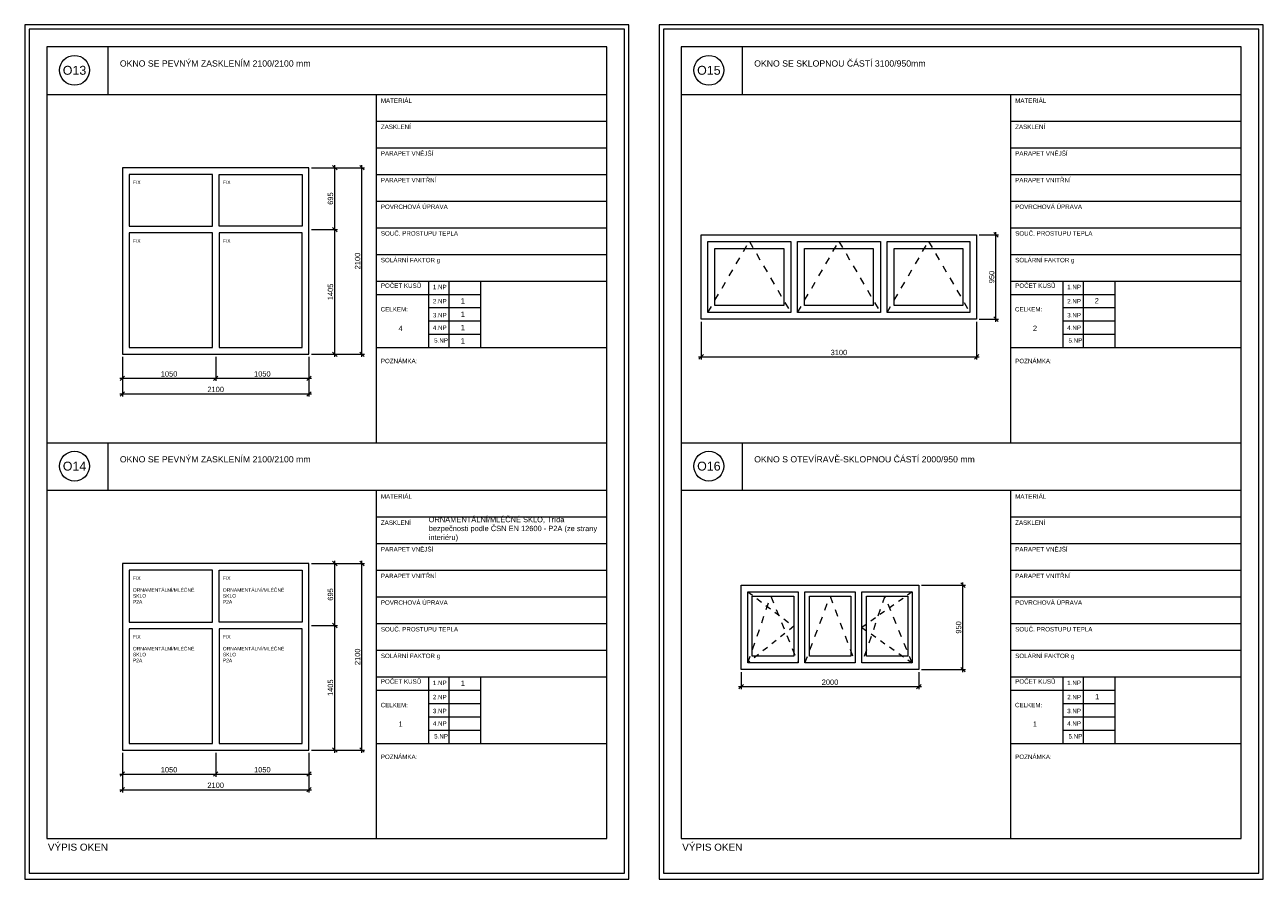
# Model space of a CAD drawing. Header units: millimetres. Extents: x 1370 to 200126, y -9734 to 86273.
# Tile 20 of 23: x 64375 to 78315, y 76468 to 86085. Entities that reach past the tile are written whole.
import ezdxf
from ezdxf.enums import TextEntityAlignment as Align

# ---------------------------------------------------------------- set-up
doc = ezdxf.new("R2010")
doc.units = ezdxf.units.MM
doc.linetypes.add('Čárka', pattern=[6.35, 3.175, -3.175])
doc.layers.get('0').update_dxf_attribs({"plot": 0})
doc.layers.add('000_NETISK', color=32, linetype='Continuous', lineweight=9, plot=False)
for name, color, linetype, lineweight in [('00_nove kce - slabe', 70, 'Continuous', 9), ('01_STAV_nove kce - slabe', 70, 'Continuous', 13), ('01_STAV_OKNA', 21, 'Continuous', 9), ('01_STAV_popis100', 4, 'Continuous', 13)]:
    doc.layers.add(name, color=color, linetype=linetype, lineweight=lineweight)
doc.layers.add('_ozn.místnosti', color=7, linetype='Continuous')
doc.styles.add('5.0 M50', font='arial.ttf', dxfattribs={"height": 250})
doc.styles.add('KCA', font='arial.ttf')
doc.dimstyles.new('AS20', dxfattribs={"dimtxt": 60, "dimasz": 50, "dimexe": 30, "dimexo": 30, "dimgap": 20, "dimtad": 0, "dimdec": 0, "dimrnd": 5, "dimdsep": 46, "dimtxsty": 'KCA', "dimblk1": 'OBLIQUE', "dimblk2": 'OBLIQUE', "dimsah": 1, "dimcen": 100, "dimdle": 30, "dimclrd": 256, "dimclre": 256, "dimclrt": 256, "dimadec": 0, "dimazin": 0, "dimtfac": 0.8, "dimtdec": 0, "dimtix": 1, "dimtmove": 1, "dimatfit": 0, "dimldrblk": 'OPEN', "dimfxl": 1, "dimtvp": 0.8, "dimtolj": 1, "dimlwd": -1, "dimlwe": -1, "dimarcsym": 0})

# ---------------------------------------------------------------- blocks, each defined once
blk = doc.blocks.new('BUBL1')
at = {"color": 0}
blk.add_circle((0, 0), 150, dxfattribs=at)
at = {"color": 0, "style": 'KCA'}
blk.add_attdef('x', text='', height=100, dxfattribs=at).set_placement((0, 0), align=Align.MIDDLE_CENTER)
blk = doc.blocks.new('_OBLIQUE')
at = {"color": 0, "linetype": 'ByBlock'}
blk.add_line((-0.5, -0.5), (0.5, 0.5), dxfattribs=at)
blk = doc.blocks.new('*D293')
at = {"layer": '01_STAV_popis100', "transparency": 16777216}
for p, q in [((65474, 77891), (65474, 77621)), ((66524, 77891), (66524, 77621)), ((65444, 77651), (66554, 77651))]:
    blk.add_line(p, q, dxfattribs=at)
at = {"layer": 'Defpoints', "color": 0, "transparency": 16777216}
for p in [(65474, 77921), (66524, 77921), (66524, 77651)]:
    blk.add_point(p, dxfattribs=at)
at = {"layer": '01_STAV_popis100', "transparency": 16777216, "xscale": 50, "yscale": 50, "zscale": 50, "rotation": 180}
blk.add_blockref('_OBLIQUE', (65474, 77651), dxfattribs=at)
at = {"layer": '01_STAV_popis100', "transparency": 16777216, "xscale": 50, "yscale": 50, "zscale": 50}
blk.add_blockref('_OBLIQUE', (66524, 77651), dxfattribs=at)
at = {"layer": '01_STAV_popis100', "transparency": 16777216, "insert": (65999, 77700), "char_height": 60, "attachment_point": 5, "style": 'KCA'}
blk.add_mtext('\\A1;1050', dxfattribs=at)
blk = doc.blocks.new('_OPEN')
at = {"color": 0, "linetype": 'ByBlock'}
for p, q in [((-1, 0.17), (0, 0)), ((0, 0), (-1, -0.17)), ((0, 0), (-1, 0))]:
    blk.add_line(p, q, dxfattribs=at)
blk = doc.blocks.new('*D294')
at = {"layer": '01_STAV_popis100', "transparency": 16777216}
for p, q in [((66524, 77891), (66524, 77621)), ((67574, 77891), (67574, 77621)), ((66494, 77651), (67604, 77651))]:
    blk.add_line(p, q, dxfattribs=at)
at = {"layer": 'Defpoints', "color": 0, "transparency": 16777216}
for p in [(66524, 77921), (67574, 77921), (67574, 77651)]:
    blk.add_point(p, dxfattribs=at)
at = {"layer": '01_STAV_popis100', "transparency": 16777216, "xscale": 50, "yscale": 50, "zscale": 50, "rotation": 180}
blk.add_blockref('_OBLIQUE', (66524, 77651), dxfattribs=at)
at = {"layer": '01_STAV_popis100', "transparency": 16777216, "xscale": 50, "yscale": 50, "zscale": 50}
blk.add_blockref('_OBLIQUE', (67574, 77651), dxfattribs=at)
at = {"layer": '01_STAV_popis100', "transparency": 16777216, "insert": (67049, 77700), "char_height": 60, "attachment_point": 5, "style": 'KCA'}
blk.add_mtext('\\A1;1050', dxfattribs=at)
blk = doc.blocks.new('*D253')
at = {"layer": '01_STAV_popis100', "transparency": 16777216}
for p, q in [((65474, 77891), (65474, 77445)), ((67574, 77891), (67574, 77445)), ((65444, 77475), (67604, 77475))]:
    blk.add_line(p, q, dxfattribs=at)
at = {"layer": 'Defpoints', "color": 0, "transparency": 16777216}
for p in [(65474, 77921), (67574, 77921), (67574, 77475)]:
    blk.add_point(p, dxfattribs=at)
at = {"layer": '01_STAV_popis100', "transparency": 16777216, "xscale": 50, "yscale": 50, "zscale": 50, "rotation": 180}
blk.add_blockref('_OBLIQUE', (65474, 77475), dxfattribs=at)
at = {"layer": '01_STAV_popis100', "transparency": 16777216, "xscale": 50, "yscale": 50, "zscale": 50}
blk.add_blockref('_OBLIQUE', (67574, 77475), dxfattribs=at)
at = {"layer": '01_STAV_popis100', "transparency": 16777216, "insert": (66524, 77525), "char_height": 60, "attachment_point": 5, "style": 'KCA'}
blk.add_mtext('\\A1;2100', dxfattribs=at)
blk = doc.blocks.new('*D295')
at = {"layer": '01_STAV_popis100', "transparency": 16777216}
for p, q in [((67604, 80021), (68200, 80021)), ((68170, 77891), (68170, 80051)), ((67604, 77921), (68200, 77921))]:
    blk.add_line(p, q, dxfattribs=at)
at = {"layer": 'Defpoints', "color": 0, "transparency": 16777216}
for p in [(67574, 80021), (68170, 80021), (67574, 77921)]:
    blk.add_point(p, dxfattribs=at)
at = {"layer": '01_STAV_popis100', "transparency": 16777216, "xscale": 50, "yscale": 50, "zscale": 50}
for p, rotation in [((68170, 80021), 90), ((68170, 77921), 270)]:
    blk.add_blockref('_OBLIQUE', p, dxfattribs=dict(at, rotation=rotation))
at = {"layer": '01_STAV_popis100', "transparency": 16777216, "insert": (68121, 78971), "char_height": 60, "attachment_point": 5, "rotation": 90, "style": 'KCA'}
blk.add_mtext('\\A1;2100', dxfattribs=at)
blk = doc.blocks.new('*D254')
at = {"layer": '01_STAV_popis100', "transparency": 16777216}
for p, q in [((67604, 79324), (67895, 79324)), ((67865, 77891), (67865, 79354)), ((67604, 77921), (67895, 77921))]:
    blk.add_line(p, q, dxfattribs=at)
at = {"layer": 'Defpoints', "color": 0, "transparency": 16777216}
for p in [(67574, 79324), (67865, 79324), (67574, 77921)]:
    blk.add_point(p, dxfattribs=at)
at = {"layer": '01_STAV_popis100', "transparency": 16777216, "xscale": 50, "yscale": 50, "zscale": 50}
for p, rotation in [((67865, 79324), 90), ((67865, 77921), 270)]:
    blk.add_blockref('_OBLIQUE', p, dxfattribs=dict(at, rotation=rotation))
at = {"layer": '01_STAV_popis100', "transparency": 16777216, "insert": (67816, 78623), "char_height": 60, "attachment_point": 5, "rotation": 90, "style": 'KCA'}
blk.add_mtext('\\A1;1405', dxfattribs=at)
blk = doc.blocks.new('*D255')
at = {"layer": '01_STAV_popis100', "transparency": 16777216}
for p, q in [((67604, 80021), (67895, 80021)), ((67865, 79294), (67865, 80051)), ((67604, 79324), (67895, 79324))]:
    blk.add_line(p, q, dxfattribs=at)
at = {"layer": 'Defpoints', "color": 0, "transparency": 16777216}
for p in [(67574, 80021), (67865, 80021), (67574, 79324)]:
    blk.add_point(p, dxfattribs=at)
at = {"layer": '01_STAV_popis100', "transparency": 16777216, "xscale": 50, "yscale": 50, "zscale": 50}
for p, rotation in [((67865, 80021), 90), ((67865, 79324), 270)]:
    blk.add_blockref('_OBLIQUE', p, dxfattribs=dict(at, rotation=rotation))
at = {"layer": '01_STAV_popis100', "transparency": 16777216, "insert": (67816, 79673), "char_height": 60, "attachment_point": 5, "rotation": 90, "style": 'KCA'}
blk.add_mtext('\\A1;695', dxfattribs=at)
blk = doc.blocks.new('*D296')
at = {"layer": '01_STAV_popis100', "transparency": 16777216}
for p, q in [((65474, 82346), (65474, 82076)), ((66524, 82346), (66524, 82076)), ((65444, 82106), (66554, 82106))]:
    blk.add_line(p, q, dxfattribs=at)
at = {"layer": 'Defpoints', "color": 0, "transparency": 16777216}
for p in [(65474, 82376), (66524, 82376), (66524, 82106)]:
    blk.add_point(p, dxfattribs=at)
at = {"layer": '01_STAV_popis100', "transparency": 16777216, "xscale": 50, "yscale": 50, "zscale": 50, "rotation": 180}
blk.add_blockref('_OBLIQUE', (65474, 82106), dxfattribs=at)
at = {"layer": '01_STAV_popis100', "transparency": 16777216, "xscale": 50, "yscale": 50, "zscale": 50}
blk.add_blockref('_OBLIQUE', (66524, 82106), dxfattribs=at)
at = {"layer": '01_STAV_popis100', "transparency": 16777216, "insert": (65999, 82155), "char_height": 60, "attachment_point": 5, "style": 'KCA'}
blk.add_mtext('\\A1;1050', dxfattribs=at)
blk = doc.blocks.new('*D297')
at = {"layer": '01_STAV_popis100', "transparency": 16777216}
for p, q in [((66524, 82346), (66524, 82076)), ((67574, 82346), (67574, 82076)), ((66494, 82106), (67604, 82106))]:
    blk.add_line(p, q, dxfattribs=at)
at = {"layer": 'Defpoints', "color": 0, "transparency": 16777216}
for p in [(66524, 82376), (67574, 82376), (67574, 82106)]:
    blk.add_point(p, dxfattribs=at)
at = {"layer": '01_STAV_popis100', "transparency": 16777216, "xscale": 50, "yscale": 50, "zscale": 50, "rotation": 180}
blk.add_blockref('_OBLIQUE', (66524, 82106), dxfattribs=at)
at = {"layer": '01_STAV_popis100', "transparency": 16777216, "xscale": 50, "yscale": 50, "zscale": 50}
blk.add_blockref('_OBLIQUE', (67574, 82106), dxfattribs=at)
at = {"layer": '01_STAV_popis100', "transparency": 16777216, "insert": (67049, 82155), "char_height": 60, "attachment_point": 5, "style": 'KCA'}
blk.add_mtext('\\A1;1050', dxfattribs=at)
blk = doc.blocks.new('*D256')
at = {"layer": '01_STAV_popis100', "transparency": 16777216}
for p, q in [((65474, 82346), (65474, 81900)), ((67574, 82346), (67574, 81900)), ((65444, 81930), (67604, 81930))]:
    blk.add_line(p, q, dxfattribs=at)
at = {"layer": 'Defpoints', "color": 0, "transparency": 16777216}
for p in [(65474, 82376), (67574, 82376), (67574, 81930)]:
    blk.add_point(p, dxfattribs=at)
at = {"layer": '01_STAV_popis100', "transparency": 16777216, "xscale": 50, "yscale": 50, "zscale": 50, "rotation": 180}
blk.add_blockref('_OBLIQUE', (65474, 81930), dxfattribs=at)
at = {"layer": '01_STAV_popis100', "transparency": 16777216, "xscale": 50, "yscale": 50, "zscale": 50}
blk.add_blockref('_OBLIQUE', (67574, 81930), dxfattribs=at)
at = {"layer": '01_STAV_popis100', "transparency": 16777216, "insert": (66524, 81980), "char_height": 60, "attachment_point": 5, "style": 'KCA'}
blk.add_mtext('\\A1;2100', dxfattribs=at)
blk = doc.blocks.new('*D298')
at = {"layer": '01_STAV_popis100', "transparency": 16777216}
for p, q in [((68170, 82346), (68170, 84506)), ((67604, 84476), (68200, 84476)), ((67604, 82376), (68200, 82376))]:
    blk.add_line(p, q, dxfattribs=at)
at = {"layer": 'Defpoints', "color": 0, "transparency": 16777216}
for p in [(67574, 84476), (68170, 84476), (67574, 82376)]:
    blk.add_point(p, dxfattribs=at)
at = {"layer": '01_STAV_popis100', "transparency": 16777216, "xscale": 50, "yscale": 50, "zscale": 50}
for p, rotation in [((68170, 84476), 90), ((68170, 82376), 270)]:
    blk.add_blockref('_OBLIQUE', p, dxfattribs=dict(at, rotation=rotation))
at = {"layer": '01_STAV_popis100', "transparency": 16777216, "insert": (68121, 83426), "char_height": 60, "attachment_point": 5, "rotation": 90, "style": 'KCA'}
blk.add_mtext('\\A1;2100', dxfattribs=at)
blk = doc.blocks.new('*D257')
at = {"layer": '01_STAV_popis100', "transparency": 16777216}
for p, q in [((67865, 82346), (67865, 83809)), ((67604, 83779), (67895, 83779)), ((67604, 82376), (67895, 82376))]:
    blk.add_line(p, q, dxfattribs=at)
at = {"layer": 'Defpoints', "color": 0, "transparency": 16777216}
for p in [(67574, 83779), (67865, 83779), (67574, 82376)]:
    blk.add_point(p, dxfattribs=at)
at = {"layer": '01_STAV_popis100', "transparency": 16777216, "xscale": 50, "yscale": 50, "zscale": 50}
for p, rotation in [((67865, 83779), 90), ((67865, 82376), 270)]:
    blk.add_blockref('_OBLIQUE', p, dxfattribs=dict(at, rotation=rotation))
at = {"layer": '01_STAV_popis100', "transparency": 16777216, "insert": (67816, 83078), "char_height": 60, "attachment_point": 5, "rotation": 90, "style": 'KCA'}
blk.add_mtext('\\A1;1405', dxfattribs=at)
blk = doc.blocks.new('*D258')
at = {"layer": '01_STAV_popis100', "transparency": 16777216}
for p, q in [((67865, 83749), (67865, 84506)), ((67604, 84476), (67895, 84476)), ((67604, 83779), (67895, 83779))]:
    blk.add_line(p, q, dxfattribs=at)
at = {"layer": 'Defpoints', "color": 0, "transparency": 16777216}
for p in [(67574, 84476), (67865, 84476), (67574, 83779)]:
    blk.add_point(p, dxfattribs=at)
at = {"layer": '01_STAV_popis100', "transparency": 16777216, "xscale": 50, "yscale": 50, "zscale": 50}
for p, rotation in [((67865, 84476), 90), ((67865, 83779), 270)]:
    blk.add_blockref('_OBLIQUE', p, dxfattribs=dict(at, rotation=rotation))
at = {"layer": '01_STAV_popis100', "transparency": 16777216, "insert": (67816, 84128), "char_height": 60, "attachment_point": 5, "rotation": 90, "style": 'KCA'}
blk.add_mtext('\\A1;695', dxfattribs=at)
blk = doc.blocks.new('*D299')
at = {"layer": '01_STAV_popis100', "transparency": 16777216}
for p, q in [((71989, 82741), (71989, 82317)), ((75089, 82741), (75089, 82317)), ((71959, 82347), (75119, 82347))]:
    blk.add_line(p, q, dxfattribs=at)
at = {"layer": 'Defpoints', "color": 0, "transparency": 16777216}
for p in [(71989, 82771), (75089, 82771), (75089, 82347)]:
    blk.add_point(p, dxfattribs=at)
at = {"layer": '01_STAV_popis100', "transparency": 16777216, "xscale": 50, "yscale": 50, "zscale": 50, "rotation": 180}
blk.add_blockref('_OBLIQUE', (71989, 82347), dxfattribs=at)
at = {"layer": '01_STAV_popis100', "transparency": 16777216, "xscale": 50, "yscale": 50, "zscale": 50}
blk.add_blockref('_OBLIQUE', (75089, 82347), dxfattribs=at)
at = {"layer": '01_STAV_popis100', "transparency": 16777216, "insert": (73539, 82396), "char_height": 60, "attachment_point": 5, "style": 'KCA'}
blk.add_mtext('\\A1;3100', dxfattribs=at)
blk = doc.blocks.new('*D300')
at = {"layer": '01_STAV_popis100', "transparency": 16777216}
for p, q in [((75119, 83721), (75337, 83721)), ((75307, 82741), (75307, 83751)), ((75119, 82771), (75337, 82771))]:
    blk.add_line(p, q, dxfattribs=at)
at = {"layer": 'Defpoints', "color": 0, "transparency": 16777216}
for p in [(75089, 83721), (75307, 83721), (75089, 82771)]:
    blk.add_point(p, dxfattribs=at)
at = {"layer": '01_STAV_popis100', "transparency": 16777216, "xscale": 50, "yscale": 50, "zscale": 50}
for p, rotation in [((75307, 83721), 90), ((75307, 82771), 270)]:
    blk.add_blockref('_OBLIQUE', p, dxfattribs=dict(at, rotation=rotation))
at = {"layer": '01_STAV_popis100', "transparency": 16777216, "insert": (75258, 83246), "char_height": 60, "attachment_point": 5, "rotation": 90, "style": 'KCA'}
blk.add_mtext('\\A1;950', dxfattribs=at)
blk = doc.blocks.new('*D303')
at = {"layer": '01_STAV_popis100', "transparency": 16777216}
for p, q in [((74469, 79777), (74965, 79777)), ((74935, 78797), (74935, 79807)), ((74469, 78827), (74965, 78827))]:
    blk.add_line(p, q, dxfattribs=at)
at = {"layer": 'Defpoints', "color": 0, "transparency": 16777216}
for p in [(74439, 79777), (74935, 79777), (74439, 78827)]:
    blk.add_point(p, dxfattribs=at)
at = {"layer": '01_STAV_popis100', "transparency": 16777216, "xscale": 50, "yscale": 50, "zscale": 50}
for p, rotation in [((74935, 79777), 90), ((74935, 78827), 270)]:
    blk.add_blockref('_OBLIQUE', p, dxfattribs=dict(at, rotation=rotation))
at = {"layer": '01_STAV_popis100', "transparency": 16777216, "insert": (74886, 79302), "char_height": 60, "attachment_point": 5, "rotation": 90, "style": 'KCA'}
blk.add_mtext('\\A1;950', dxfattribs=at)
blk = doc.blocks.new('*D304')
at = {"layer": '01_STAV_popis100', "transparency": 16777216}
for p, q in [((72439, 78797), (72439, 78606)), ((74439, 78797), (74439, 78606)), ((72409, 78636), (74469, 78636))]:
    blk.add_line(p, q, dxfattribs=at)
at = {"layer": 'Defpoints', "color": 0, "transparency": 16777216}
for p in [(72439, 78827), (74439, 78827), (74439, 78636)]:
    blk.add_point(p, dxfattribs=at)
at = {"layer": '01_STAV_popis100', "transparency": 16777216, "xscale": 50, "yscale": 50, "zscale": 50, "rotation": 180}
blk.add_blockref('_OBLIQUE', (72439, 78636), dxfattribs=at)
at = {"layer": '01_STAV_popis100', "transparency": 16777216, "xscale": 50, "yscale": 50, "zscale": 50}
blk.add_blockref('_OBLIQUE', (74439, 78636), dxfattribs=at)
at = {"layer": '01_STAV_popis100', "transparency": 16777216, "insert": (73439, 78685), "char_height": 60, "attachment_point": 5, "style": 'KCA'}
blk.add_mtext('\\A1;2000', dxfattribs=at)

msp = doc.modelspace()

# ---------------------------------------------------------------- linework, layer by layer
at = {"layer": '000_NETISK', "color": 7, "ltscale": 1000}
for points in [[(64375, 86084.8), (64375, 76467.7), (71175, 76467.7), (71175, 86084.8)], [(64375, 76467.7), (71175, 76467.7), (71175, 86084.8), (64375, 86084.8)], [(64425, 86034.8), (64425, 76535.3), (71125, 76535.3), (71125, 86034.8)], [(71515, 86084.8), (71515, 76467.7), (78315, 76467.7), (78315, 86084.8)], [(71515, 76467.7), (78315, 76467.7), (78315, 86084.8), (71515, 86084.8)], [(71565, 86034.8), (71565, 76535.3), (78265, 76535.3), (78265, 86034.8)]]:
    msp.add_lwpolyline(points, close=True, dxfattribs=at)
at = {"layer": '00_nove kce - slabe', "color": 7, "linetype": 'Čárka', "ltscale": 20}
for points in [[(72514.4, 79701.8), (73031, 79314.3), (72514.4, 78901.8)], [(74364.4, 79701.8), (73797.7, 79301.8), (74364.4, 78901.8)]]:
    msp.add_lwpolyline(points, dxfattribs=at)
at = {"layer": '01_STAV_nove kce - slabe', "color": 7}
for points in [[(65474, 84476.4), (65474, 82376.4), (67574, 82376.4), (67574, 84476.4)], [(65549, 84401.4), (65549, 83816.4), (66486.5, 83816.4), (66486.5, 84401.4)], [(67499, 84401.4), (67499, 83816.4), (66561.5, 83816.4), (66561.5, 84401.4)], [(66486.5, 83741.4), (65549, 83741.4), (65549, 82451.4), (66486.5, 82451.4)], [(67499, 83741.4), (66561.5, 83741.4), (66561.5, 82451.4), (67499, 82451.4)], [(71989, 83721.2), (75089, 83721.2), (75089, 82771.2), (71989, 82771.2)], [(72064, 83646.2), (72997.4, 83646.2), (72997.4, 82846.2), (72064, 82846.2)], [(73072.4, 83646.2), (74005.7, 83646.2), (74005.7, 82846.2), (73072.4, 82846.2)], [(74080.7, 83646.2), (75014, 83646.2), (75014, 82846.2), (74080.7, 82846.2)], [(72144, 83566.2), (72917.4, 83566.2), (72917.4, 82926.2), (72144, 82926.2)], [(73152.4, 83566.2), (73925.7, 83566.2), (73925.7, 82926.2), (73152.4, 82926.2)], [(74160.7, 83566.2), (74934, 83566.2), (74934, 82926.2), (74160.7, 82926.2)], [(65474, 80021.4), (65474, 77921.4), (67574, 77921.4), (67574, 80021.4)], [(65549, 79946.4), (65549, 79361.4), (66486.5, 79361.4), (66486.5, 79946.4)], [(67499, 79946.4), (67499, 79361.4), (66561.5, 79361.4), (66561.5, 79946.4)], [(74439.4, 79776.8), (74439.4, 78826.8), (72439.4, 78826.8), (72439.4, 79776.8)], [(73081, 79701.8), (73081, 78901.8), (72514.4, 78901.8), (72514.4, 79701.8)], [(73031, 79651.8), (73031, 78976.8), (72564.4, 78976.8), (72564.4, 79651.8)], [(73722.7, 79701.8), (73722.7, 78901.8), (73156, 78901.8), (73156, 79701.8)], [(73672.7, 79651.8), (73672.7, 78976.8), (73206, 78976.8), (73206, 79651.8)], [(74364.4, 79701.8), (74364.4, 78901.8), (73797.7, 78901.8), (73797.7, 79701.8)], [(74314.4, 79651.8), (74314.4, 78976.8), (73847.7, 78976.8), (73847.7, 79651.8)], [(66486.5, 79286.4), (65549, 79286.4), (65549, 77996.4), (66486.5, 77996.4)], [(67499, 79286.4), (66561.5, 79286.4), (66561.5, 77996.4), (67499, 77996.4)]]:
    msp.add_lwpolyline(points, close=True, dxfattribs=at)
at = {"layer": '01_STAV_nove kce - slabe', "color": 7, "linetype": 'Čárka', "ltscale": 25}
for points in [[(72064, 82846.2), (72530.7, 83646.2), (72997.4, 82846.2)], [(73072.4, 82846.2), (73539, 83646.2), (74005.7, 82846.2)], [(74080.7, 82846.2), (74547.4, 83646.2), (75014, 82846.2)], [(72514.4, 78901.8), (72772.7, 79651.8), (73081, 78901.8)], [(73156, 78901.8), (73439.4, 79651.8), (73722.7, 78901.8)], [(74364.4, 78901.8), (74056, 79651.8), (73797.7, 78901.8)]]:
    msp.add_lwpolyline(points, dxfattribs=at)
at = {"layer": '01_STAV_popis100', "color": 7, "ltscale": 1000}
for p, q in [((65310, 85834.8), (65310, 85300.8)), ((72450, 85834.8), (72450, 85300.8)), ((64625, 85300.8), (70925, 85300.8)), ((68332, 85300.8), (68332, 81377.3)), ((71765, 85300.8), (78065, 85300.8)), ((75472, 85300.8), (75472, 81377.3)), ((68332, 85000.8), (70925, 85000.8)), ((75472, 85000.8), (78065, 85000.8)), ((68332, 84700.8), (70925, 84700.8)), ((75472, 84700.8), (78065, 84700.8)), ((68332, 84400.8), (70925, 84400.8)), ((75472, 84400.8), (78065, 84400.8)), ((68332, 84100.8), (70925, 84100.8)), ((75472, 84100.8), (78065, 84100.8)), ((68332, 83800.8), (70925, 83800.8)), ((75472, 83800.8), (78065, 83800.8)), ((68332, 83500.8), (70925, 83500.8)), ((75472, 83500.8), (78065, 83500.8)), ((68332, 83200.8), (70925, 83200.8)), ((68917.5, 83200.8), (68917.5, 82450.8)), ((69147, 83200.8), (69147, 82450.8)), ((69503, 83200.8), (69503, 82450.8)), ((75472, 83200.8), (78065, 83200.8)), ((76057.5, 83200.8), (76057.5, 82450.8)), ((76287, 83200.8), (76287, 82450.8)), ((76643, 83200.8), (76643, 82450.8)), ((68332, 83050.8), (69503, 83050.8)), ((75472, 83050.8), (76643, 83050.8)), ((68917.5, 82900.8), (69503, 82900.8)), ((76057.5, 82900.8), (76643, 82900.8)), ((68917.5, 82750.8), (69503, 82750.8)), ((76057.5, 82750.8), (76643, 82750.8)), ((68917.5, 82600.8), (69503, 82600.8)), ((76057.5, 82600.8), (76643, 82600.8)), ((68332, 82450.8), (70925, 82450.8)), ((75472, 82450.8), (78065, 82450.8)), ((64625, 81379.8), (70925, 81379.8)), ((65310, 81379.8), (65310, 80845.8)), ((71765, 81379.8), (78065, 81379.8)), ((72450, 81379.8), (72450, 80845.8)), ((64625, 80845.8), (70925, 80845.8)), ((68332, 80845.8), (68332, 76922.3)), ((71765, 80845.8), (78065, 80845.8)), ((75472, 80845.8), (75472, 76922.3)), ((68332, 80545.8), (70925, 80545.8)), ((75472, 80545.8), (78065, 80545.8)), ((68332, 80245.8), (70925, 80245.8)), ((75472, 80245.8), (78065, 80245.8)), ((68332, 79945.8), (70925, 79945.8)), ((75472, 79945.8), (78065, 79945.8)), ((68332, 79645.8), (70925, 79645.8)), ((75472, 79645.8), (78065, 79645.8)), ((68332, 79345.8), (70925, 79345.8)), ((75472, 79345.8), (78065, 79345.8)), ((68332, 79045.8), (70925, 79045.8)), ((75472, 79045.8), (78065, 79045.8)), ((68332, 78745.8), (70925, 78745.8)), ((68917.5, 78745.8), (68917.5, 77995.8)), ((69147, 78745.8), (69147, 77995.8)), ((69503, 78745.8), (69503, 77995.8)), ((75472, 78745.8), (78065, 78745.8)), ((76057.5, 78745.8), (76057.5, 77995.8)), ((76287, 78745.8), (76287, 77995.8)), ((76643, 78745.8), (76643, 77995.8)), ((68332, 78595.8), (69503, 78595.8)), ((75472, 78595.8), (76643, 78595.8)), ((68917.5, 78445.8), (69503, 78445.8)), ((76057.5, 78445.8), (76643, 78445.8)), ((68917.5, 78295.8), (69503, 78295.8)), ((76057.5, 78295.8), (76643, 78295.8)), ((68917.5, 78145.8), (69503, 78145.8)), ((76057.5, 78145.8), (76643, 78145.8)), ((68332, 77995.8), (70925, 77995.8)), ((75472, 77995.8), (78065, 77995.8))]:
    msp.add_line(p, q, dxfattribs=at)
for points in [[(64625, 85834.8), (64625, 76924.8), (70925, 76924.8), (70925, 85834.8)], [(71765, 85834.8), (71765, 76924.8), (78065, 76924.8), (78065, 85834.8)]]:
    msp.add_lwpolyline(points, close=True, dxfattribs=at)

# ---------------------------------------------------------------- block references
at = {"layer": '01_STAV_OKNA', "color": 7}
ref = msp.add_blockref('BUBL1', (64935.2, 85572.3), dxfattribs=dict(at, xscale=1.119999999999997, yscale=1.119999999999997, zscale=1.119999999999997, rotation=359.994372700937))
ref.add_attrib('x', 'O13', dxfattribs={"layer": '0', "height": 100, "rotation": 359.99437, "style": 'KCA'}).set_placement((64935.2, 85572.3), align=Align.MIDDLE_CENTER)
ref = msp.add_blockref('BUBL1', (72075.2, 85572.3), dxfattribs=dict(at, xscale=1.119999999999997, yscale=1.119999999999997, zscale=1.119999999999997, rotation=359.994372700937))
ref.add_attrib('x', 'O15', dxfattribs={"layer": '0', "height": 100, "rotation": 359.99437, "style": 'KCA'}).set_placement((72075.2, 85572.3), align=Align.MIDDLE_CENTER)
ref = msp.add_blockref('BUBL1', (64935.2, 81117.3), dxfattribs=dict(at, xscale=1.119999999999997, yscale=1.119999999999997, zscale=1.119999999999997, rotation=359.994372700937))
ref.add_attrib('x', 'O14', dxfattribs={"layer": '0', "height": 100, "rotation": 359.99437, "style": 'KCA'}).set_placement((64935.2, 81117.3), align=Align.MIDDLE_CENTER)
ref = msp.add_blockref('BUBL1', (72075.2, 81117.3), dxfattribs=dict(at, xscale=1.119999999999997, yscale=1.119999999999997, zscale=1.119999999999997, rotation=359.994372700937))
ref.add_attrib('x', 'O16', dxfattribs={"layer": '0', "height": 100, "rotation": 359.99437, "style": 'KCA'}).set_placement((72075.2, 81117.3), align=Align.MIDDLE_CENTER)

# ---------------------------------------------------------------- texts
at = {"layer": '_ozn.místnosti', "color": 7, "attachment_point": 1, "rotation": 359.99437, "style": '5.0 M50'}
for s, width, gutter_width, heights, insert, char_height in [('\\A1;OKNO SE PEVNÝM ZASKLENÍM 2100/2100 mm', 3185.769, 1250, [0], (65445.3, 85684.3), 70), ('\\A1;OKNO SE SKLOPNOU ČÁSTÍ 3100/950mm', 3185.769, 1250, [0], (72585.3, 85684.3), 70), ('MATERIÁL', 672.312, 1250, [0], (68383, 85255.9), 50), ('MATERIÁL', 672.312, 1250, [0], (75523, 85255.9), 50), ('ZASKLENÍ', 672.312, 1250, [0], (68383, 84961.4), 50), ('ZASKLENÍ', 672.312, 1250, [0], (75523, 84961.4), 50), ('PARAPET VNĚJŠÍ', 942.754, 1250, [0], (68383, 84661.4), 50), ('PARAPET VNĚJŠÍ', 942.754, 1250, [0], (75523, 84661.4), 50), ('PARAPET VNITŘNÍ', 942.754, 1250, [0], (68383, 84361.4), 50), ('PARAPET VNITŘNÍ', 942.754, 1250, [0], (75523, 84361.4), 50), ('FIX', 705.887, 12.5, [0], (65591.9, 84331.4), 40), ('FIX', 705.887, 12.5, [0], (66604.4, 84331.4), 40), ('POVRCHOVÁ ÚPRAVA', 1088.492, 1250, [0], (68383, 84061.4), 50), ('POVRCHOVÁ ÚPRAVA', 1088.492, 1250, [0], (75523, 84061.4), 50), ('FIX', 705.887, 12.5, [0], (65591.9, 83671.4), 40), ('FIX', 705.887, 12.5, [0], (66604.4, 83671.4), 40), ('SOUČ. PROSTUPU TEPLA', 942.754, 1250, [0], (68383, 83761.4), 50), ('SOUČ. PROSTUPU TEPLA', 942.754, 1250, [0], (75523, 83761.4), 50), ('SOLÁRNÍ FAKTOR g', 942.754, 1250, [0], (68383, 83461.4), 50), ('SOLÁRNÍ FAKTOR g', 942.754, 1250, [0], (75523, 83461.4), 50), ('POČET KUSŮ', 942.754, 1250, [0], (68383, 83173.4), 50), ('1.NP', 942.754, 1250, [0], (68968.5, 83157.9), 50), ('POČET KUSŮ', 942.754, 1250, [0], (75523, 83173.4), 50), ('1.NP', 942.754, 1250, [0], (76108.5, 83157.9), 50), ('2.NP', 942.754, 1250, [0], (68968.5, 82997.8), 50), ('1', 1526.496, 1250, [60.2], (69282.1, 83007.2), 60), ('2.NP', 942.754, 1250, [0], (76108.5, 82997.8), 50), ('2', 1526.496, 1250, [60.2], (76417.9, 83008.4), 60), ('CELKEM:', 942.754, 1250, [0], (68381, 82907.9), 50), ('3.NP', 942.754, 1250, [0], (68968.5, 82841.4), 50), ('1', 1526.496, 1250, [60.2], (69282.1, 82857.2), 60), ('CELKEM:', 942.754, 1250, [0], (75521, 82907.9), 50), ('3.NP', 942.754, 1250, [0], (76108.5, 82841.4), 50), ('4', 1526.496, 1250, [0], (68582.5, 82698.3), 60), ('4.NP', 942.754, 1250, [0], (68968.5, 82699.8), 50), ('1', 1526.496, 1250, [60.2], (69282.1, 82707.2), 60), ('2', 1526.496, 1250, [0], (75722.5, 82698.3), 60), ('4.NP', 942.754, 1250, [0], (76108.5, 82699.8), 50), ('5.NP', 942.754, 1250, [0], (68983, 82556.5), 50), ('1', 1526.496, 1250, [60.2], (69282.1, 82557.2), 60), ('5.NP', 942.754, 1250, [0], (76123, 82556.5), 50), ('POZNÁMKA:', 942.754, 1250, [0], (68383, 82325.6), 50), ('POZNÁMKA:', 942.754, 1250, [0], (75523, 82325.6), 50), ('\\A1;OKNO SE PEVNÝM ZASKLENÍM 2100/2100 mm', 3185.769, 1250, [0], (65445.3, 81229.3), 70), ('\\A1;OKNO S OTEVÍRAVĚ-SKLOPNOU ČÁSTÍ 2000/950 mm', 3185.769, 1250, [0], (72585.3, 81229.3), 70), ('MATERIÁL', 672.312, 1250, [0], (68383, 80800.9), 50), ('MATERIÁL', 672.312, 1250, [0], (75523, 80800.9), 50), ('ZASKLENÍ', 672.312, 1250, [0], (68383, 80506.4), 50), ('ORNAMENTÁLNÍ/MLÉČNÉ SKLO, Třída bezpečnosti podle ČSN EN 12600 - P2A (ze strany interiéru)', 1944.94, 1250, [373], (68921.8, 80545.8), 60), ('ZASKLENÍ', 672.312, 1250, [0], (75523, 80506.4), 50), ('PARAPET VNĚJŠÍ', 942.754, 1250, [0], (68383, 80206.4), 50), ('PARAPET VNĚJŠÍ', 942.754, 1250, [0], (75523, 80206.4), 50), ('FIX\\P\\PORNAMENTÁLNÍ/MLÉČNÉ SKLO\\PP2A', 705.887, 12.5, [0], (65591.9, 79876.4), 40), ('FIX\\P\\PORNAMENTÁLNÍ/MLÉČNÉ SKLO\\PP2A', 705.887, 12.5, [0], (66604.4, 79876.4), 40), ('PARAPET VNITŘNÍ', 942.754, 1250, [0], (68383, 79906.4), 50), ('PARAPET VNITŘNÍ', 942.754, 1250, [0], (75523, 79906.4), 50), ('POVRCHOVÁ ÚPRAVA', 1088.492, 1250, [0], (68383, 79606.4), 50), ('POVRCHOVÁ ÚPRAVA', 1088.492, 1250, [0], (75523, 79606.4), 50), ('FIX\\P\\PORNAMENTÁLNÍ/MLÉČNÉ SKLO\\PP2A', 705.887, 12.5, [0], (65591.9, 79216.4), 40), ('FIX\\P\\PORNAMENTÁLNÍ/MLÉČNÉ SKLO\\PP2A', 705.887, 12.5, [0], (66604.4, 79216.4), 40), ('SOUČ. PROSTUPU TEPLA', 942.754, 1250, [0], (68383, 79306.4), 50), ('SOUČ. PROSTUPU TEPLA', 942.754, 1250, [0], (75523, 79306.4), 50), ('SOLÁRNÍ FAKTOR g', 942.754, 1250, [0], (68383, 79006.4), 50), ('SOLÁRNÍ FAKTOR g', 942.754, 1250, [0], (75523, 79006.4), 50), ('POČET KUSŮ', 942.754, 1250, [0], (68383, 78718.4), 50), ('1.NP', 942.754, 1250, [0], (68968.5, 78702.9), 50), ('1', 1526.496, 1250, [60.2], (69282.1, 78702.2), 60), ('POČET KUSŮ', 942.754, 1250, [0], (75523, 78718.4), 50), ('1.NP', 942.754, 1250, [0], (76108.5, 78702.9), 50), ('2.NP', 942.754, 1250, [0], (68968.5, 78542.8), 50), ('2.NP', 942.754, 1250, [0], (76108.5, 78542.8), 50), ('1', 1526.496, 1250, [60.2], (76422.1, 78552.2), 60), ('CELKEM:', 942.754, 1250, [0], (68381, 78452.9), 50), ('3.NP', 942.754, 1250, [0], (68968.5, 78386.4), 50), ('CELKEM:', 942.754, 1250, [0], (75521, 78452.9), 50), ('3.NP', 942.754, 1250, [0], (76108.5, 78386.4), 50), ('1', 1526.496, 1250, [0], (68582.5, 78243.3), 60), ('4.NP', 942.754, 1250, [0], (68968.5, 78244.8), 50), ('1', 1526.496, 1250, [0], (75722.5, 78243.3), 60), ('4.NP', 942.754, 1250, [0], (76108.5, 78244.8), 50), ('5.NP', 942.754, 1250, [0], (68983, 78101.5), 50), ('5.NP', 942.754, 1250, [0], (76123, 78101.5), 50), ('POZNÁMKA:', 942.754, 1250, [0], (68383, 77870.6), 50), ('POZNÁMKA:', 942.754, 1250, [0], (75523, 77870.6), 50), ('VÝPIS OKEN', 1635, 1250, [0], (64635, 76868.5), 80), ('VÝPIS OKEN', 1635, 1250, [0], (71775, 76868.5), 80)]:
    msp.add_mtext_dynamic_manual_height_columns(s, width=width, gutter_width=gutter_width, heights=heights, dxfattribs=dict(at, insert=insert, char_height=char_height))

# ---------------------------------------------------------------- dimensions: what is measured, and where the dimension line sits
at = {"layer": '01_STAV_popis100', "color": 7}
for base, p1, p2, picture, middle in [((68169.5, 84476.4), (67574, 82376.4), (67574, 84476.4), '*D298', (68120.5, 83426.4)), ((67864.722388, 84476.3985153), (67573.9583925, 83778.8985153), (67573.9583925, 84476.3985153), '*D258', (67815.7073812, 84127.6485153)), ((67864.722388, 83778.8985153), (67573.9583925, 82376.3985153), (67573.9583925, 83778.8985153), '*D257', (67815.7073812, 83077.6485153)), ((75306.8, 83721.2), (75089, 82771.2), (75089, 83721.2), '*D300', (75257.8, 83246.2)), ((68169.5, 80021.4), (67574, 77921.4), (67574, 80021.4), '*D295', (68120.5, 78971.4)), ((67864.722388, 80021.3985153), (67573.9583925, 79323.8985153), (67573.9583925, 80021.3985153), '*D255', (67815.7073812, 79672.6485153)), ((74934.5, 79776.8), (74439.4, 78826.8), (74439.4, 79776.8), '*D303', (74885.5, 79301.8)), ((67864.722388, 79323.8985153), (67573.9583925, 77921.3985153), (67573.9583925, 79323.8985153), '*D254', (67815.7073812, 78622.6485153))]:
    dim = msp.add_linear_dim(base=base, p1=p1, p2=p2, angle=90, dimstyle='AS20', dxfattribs=at)
    dim.commit()
    dim.dimension.update_dxf_attribs({"geometry": picture, "text_midpoint": middle})
for base, p1, p2, picture, middle in [((75089, 82346.7), (71989, 82771.2), (75089, 82771.2), '*D299', (73539, 82395.8)), ((66524, 82106.4), (65474, 82376.4), (66524, 82376.4), '*D296', (65999, 82155.4)), ((67574, 81930.5), (65474, 82376.4), (67574, 82376.4), '*D256', (66524, 81979.5)), ((67574, 82106.4), (66524, 82376.4), (67574, 82376.4), '*D297', (67049, 82155.4)), ((74439.4, 78636.2), (72439.4, 78826.8), (74439.4, 78826.8), '*D304', (73439.4, 78685.2)), ((66524, 77651.4), (65474, 77921.4), (66524, 77921.4), '*D293', (65999, 77700.4)), ((67574, 77475.5), (65474, 77921.4), (67574, 77921.4), '*D253', (66524, 77524.5)), ((67574, 77651.4), (66524, 77921.4), (67574, 77921.4), '*D294', (67049, 77700.4))]:
    dim = msp.add_linear_dim(base=base, p1=p1, p2=p2, dimstyle='AS20', dxfattribs=at)
    dim.commit()
    dim.dimension.update_dxf_attribs({"geometry": picture, "text_midpoint": middle})

doc.saveas('drawing.dxf')
